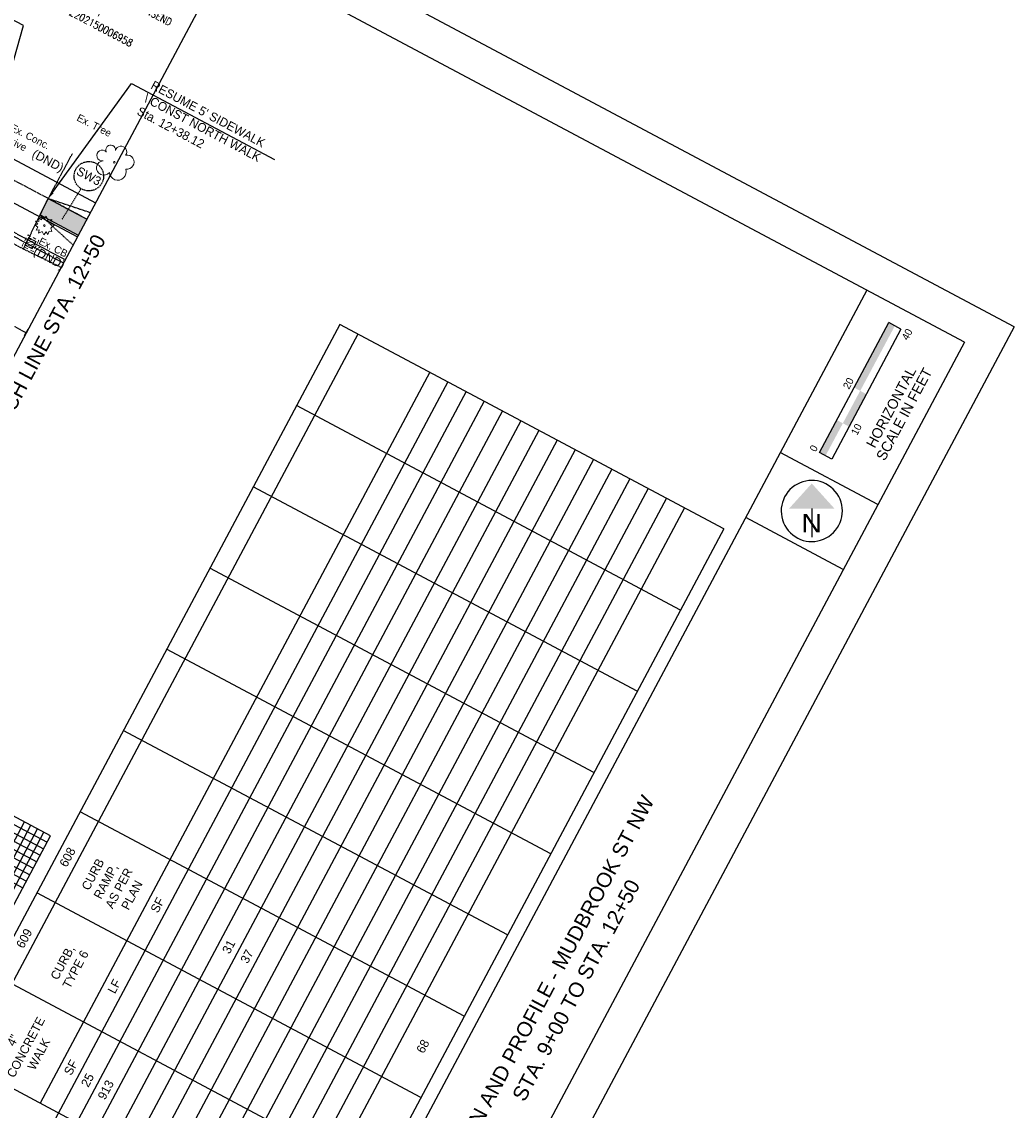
# Model space of a CAD drawing. Header units: feet. Extents: x 2246960 to 2247767, y 438833 to 439541.
# Tile 8 of 9: x 2247497 to 2247767, y 439008 to 439304. Entities that reach past the tile are written whole.
import ezdxf
from ezdxf import colors
from ezdxf.entities.mleader import LeaderData, LeaderLine
from ezdxf.enums import TextEntityAlignment as Align
from ezdxf.math import Vec2, Vec3

# ---------------------------------------------------------------- set-up
doc = ezdxf.new("R2010")
doc.units = ezdxf.units.FT
doc.header["$MEASUREMENT"] = 0
for name, pattern in [('CL', [2, 0.3, -0.15, 1.4, -0.15]), ('DGN Style 3', [0.19312, 0.137943, -0.055177]), ('gasex', [0]), ('OhDOT_USTN1', [0.055, 0.014, -0.041]), ('OhDOT_USTN2', [0.11, 0.069, -0.041]), ('OhDOT_USTN3', [0.22, 0.165, -0.055]), ('OhDOT_USTN5', [0.11, 0.055, -0.055]), ('REDO_Drainage01', [1.6, 0.85, -0.75]), ('rowex', [0]), ('shrublt', [0])]:
    doc.linetypes.add(name, pattern=pattern)
for name, color, linetype in [('1XSURV', 7, 'Continuous'), ('DR_X_Cells', 151, 'OhDOT_USTN2'), ('DR_X_Storm_Sewer', 151, 'OhDOT_USTN5'), ('GE_P_Cells', 1, 'Continuous'), ('GE_P_CL', 7, 'CL'), ('GE_P_CL_Text', 7, 'Continuous'), ('LT_X_Foundation', 7, 'OhDOT_USTN1'), ('PV_P_Construction_Limits', 203, 'DGN Style 3'), ('PV_P_Walk', 231, 'Continuous'), ('PV_X_Driveway', 7, 'OhDOT_USTN5'), ('PV_X_EOP', 7, 'OhDOT_USTN3'), ('PV_X_Text', 7, 'Continuous'), ('RW_X_Fee_RW', 6, 'rowex'), ('SH_Border', 7, 'Continuous'), ('SH_Data', 7, 'Continuous'), ('SH_Text', 7, 'Continuous'), ('TX_P_20', 7, 'Continuous'), ('UT_X_Gas', 2, 'gasex'), ('VG_X_Cells', 3, 'Continuous'), ('VG_X_Shrub_Line_Lt', 3, 'shrublt')]:
    doc.layers.add(name, color=color, linetype=linetype)
doc.layers.add('5PPBLDG-HAT', color=253, linetype='Continuous', transparency=0.7)
doc.layers.add('SH_Minor_Grid_Line', color=252, linetype='Continuous', transparency=0.5)
doc.styles.add('Font 70-Main Title', font='txt', dxfattribs={"width": 1.15, "height": 0.25})
doc.styles.add('Font32', font='simplex.shx', dxfattribs={"width": 0.85})
doc.styles.add('OHDOTSymbols', font='arial.ttf')
doc.styles.add('Slanted-Normal', font='font31.shx', dxfattribs={"height": 0.14})
doc.styles.get("Standard").update_dxf_attribs({"font": 'arial.ttf'})
doc.styles.add('Straight-Normal', font='font30.shx', dxfattribs={"height": 0.14})
doc.styles.add('Straight-Sub Title', font='font30.shx', dxfattribs={"height": 0.17})

# ---------------------------------------------------------------- blocks, each defined once
blk = doc.blocks.new('SHRUB')
at = {"layer": 'VG_X_Cells', "color": 3, "linetype": 'Continuous', "lineweight": 0, "flags": 128}
blk.add_lwpolyline([(-0.004, 0.09), (0.026, 0.127), (0.047, 0.075), (0.101, 0.084), (0.084, 0.033), (0.132, 0.003), (0.089, -0.034), (0.101, -0.079), (0.064, -0.076), (0.047, -0.121), (0.026, -0.087), (-0.008, -0.128), (-0.029, -0.083), (-0.08, -0.105), (-0.071, -0.058), (-0.111, -0.062), (-0.088, -0.022), (-0.126, 0.006), (-0.089, 0.019), (-0.119, 0.059), (-0.073, 0.054), (-0.074, 0.106), (-0.037, 0.077), (-0.026, 0.127), (-0.004, 0.09)], dxfattribs=at)
at = {"layer": 'VG_X_Cells', "color": 3, "linetype": 'Continuous', "lineweight": 0}
blk.add_circle((0, 0), 0.0115, dxfattribs=at)
blk = doc.blocks.new('TREE')
at = {"layer": 'VG_X_Cells', "color": 3, "linetype": 'Continuous', "lineweight": 0}
blk.add_circle((0, 0), 0.012, dxfattribs=at)
for centre, radius, start, end in [((-0.165, 0.093), 0.0735, 39.0625, 279.5412), ((-0.049, 0.168), 0.0658, 354.0047, 205.9741), ((0.091, 0.141), 0.0776, 323.83, 165.0376), ((-0.143, -0.077), 0.0987, 96.1722, 320.5737), ((0.173, 0.002), 0.0957, 259.1453, 101.4596), ((0.047, -0.13), 0.114, 184.9476, 19.4572)]:
    blk.add_arc(centre, radius, start, end, dxfattribs=at)
blk = doc.blocks.new('CB22B-X')
at = {"layer": 'Defpoints', "color": 20, "linetype": 'REDO_Drainage01', "lineweight": 0}
blk.add_lwpolyline([(-1, 1), (1, 1), (1, -1), (-1, -1), (-1, 1)], close=True, dxfattribs=at)
at = {"layer": 'DR_X_Cells', "color": 151, "linetype": 'Continuous', "lineweight": 0}
for p, q in [((-1.15, -0.61), (0.61, 1.15)), ((-1.15, 0.52), (-0.52, 1.15)), ((-0.55, -1.15), (1.15, 0.55)), ((0.58, -1.15), (1.15, -0.58))]:
    blk.add_line(p, q, dxfattribs=at)
at = {"layer": 'DR_X_Cells', "color": 151, "linetype": 'REDO_Drainage01', "lineweight": 0}
blk.add_lwpolyline([(-1.67, 1.67), (1.67, 1.67), (1.67, -1.67), (-1.67, -1.67), (-1.67, 1.67)], close=True, dxfattribs=at)
at = {"layer": 'DR_X_Cells', "color": 151, "linetype": 'Continuous', "lineweight": 0, "flags": 128}
blk.add_lwpolyline([(-1.15, 1.15), (1.15, 1.15), (1.15, -1.15), (-1.15, -1.15), (-1.15, 1.15)], close=True, dxfattribs=at)
blk = doc.blocks.new('NARROW')
at = {"layer": 'SH_Data', "color": 7, "linetype": 'Continuous'}
blk.add_line((0, 0.033), (0, -0.354), dxfattribs=at)
blk.add_arc((0, 0), 0.415, 129.7798, 129.7633, dxfattribs=at)
blk.add_solid([(0, 0.374), (-0.308, 0.033), (0.308, 0.033)], dxfattribs=at)
at = {"layer": 'SH_Data', "color": 7, "linetype": 'Continuous', "style": 'Font 70-Main Title', "width": 1.15}
blk.add_text('N', height=0.25, dxfattribs=at).set_placement((-0.001, -0.166), align=Align.MIDDLE_CENTER)

msp = doc.modelspace()

# ---------------------------------------------------------------- hatches: boundary and pattern name
at = {"layer": '5PPBLDG-HAT'}
h = msp.add_hatch(color=256, dxfattribs=at)
h.dxf.hatch_style = 1
h.paths.add_polyline_path([(2247504.519, 439255.792), (2247502.289, 439251.315), (2247512.655, 439245.794), (2247515.006, 439250.207)])
at = {"layer": 'SH_Data', "linetype": 'Continuous'}
msp.add_hatch(color=7, dxfattribs=at).paths.add_polyline_path([(2247723.313, 439204.419), (2247732.714, 439222.072), (2247734.362, 439221.195), (2247734.377, 439221.187), (2247724.976, 439203.534)])

# ---------------------------------------------------------------- linework, layer by layer
at = {"layer": 'DR_X_Storm_Sewer'}
for p, q in [((2247499.917, 439244.068, 1092.438), (2247509.113, 439239.142, 1092.438)), ((2247499.444, 439243.186, 1092.438), (2247508.643, 439238.26, 1092.438))]:
    msp.add_line(p, q, dxfattribs=at)
at = {"layer": 'DR_X_Storm_Sewer', "elevation": 1093.321}
for points in [[(2247429.804, 439280.798), (2247499.443, 439243.187)], [(2247430.279, 439281.678), (2247499.918, 439244.067)]]:
    msp.add_lwpolyline(points, dxfattribs=at)
at = {"layer": 'GE_P_CL', "color": 1}
for points in [[(2247206.081, 439414.724), (2247515.006, 439250.207)], [(2247189.63, 439383.831), (2247498.554, 439219.315)]]:
    msp.add_lwpolyline(points, dxfattribs=at)
at = {"layer": 'GE_P_CL_Text', "linetype": 'OhDOT_USTN3'}
msp.add_line((2247508.259, 439250.162, 1083.62), (2247513.415, 439258.446, 1083.62), dxfattribs=at)
at = {"layer": 'GE_P_CL_Text'}
msp.add_line((2247498.084, 439218.432, 1083.62), (2247499.024, 439220.198, 1083.62), dxfattribs=at)
at = {"layer": 'GE_P_CL_Text', "linetype": 'OhDOT_USTN3'}
msp.add_circle((2247515.528, 439261.842, 1083.62), 4, dxfattribs=at)
at = {"layer": 'PV_P_Construction_Limits'}
for points in [[(2247504.519, 439255.792), (2247515.945, 439251.971), (2247515.945, 439251.971)], [(2247511.245, 439243.146), (2247502.289, 439251.315)]]:
    msp.add_lwpolyline(points, dxfattribs=at)
at = {"layer": 'PV_P_Walk'}
for p, q in [((2247502.289, 439251.315, 1083.62), (2247504.519, 439255.792, 1083.62)), ((2247504.519, 439255.792), (2247515.006, 439250.207)), ((2247502.289, 439251.315), (2247512.655, 439245.794))]:
    msp.add_line(p, q, dxfattribs=at)
at = {"layer": 'PV_X_Driveway'}
for points, elevation in [([(2247504.009, 439254.842), (2247511.049, 439267.948)], 1092.82), ([(2247497.767, 439242.041), (2247504.009, 439254.842)], 1092.651)]:
    msp.add_lwpolyline(points, dxfattribs=dict(at, elevation=elevation))
at = {"layer": 'PV_X_EOP'}
msp.add_lwpolyline([(2247507.997, 439237.046), (2247497.767, 439242.041), (2247479.91, 439251.484), (2247432.842, 439276.277), (2247394.643, 439295.662), (2247356.732, 439313.216), (2247327.192, 439327.434), (2247327.465, 439328.889)], dxfattribs=at)
at = {"layer": 'RW_X_Fee_RW'}
msp.add_line((2247352.905, 439342.198, 1083.62), (2247517.356, 439254.621, 1083.62), dxfattribs=at)
at = {"layer": 'SH_Border'}
for p, q in [((2247766.788, 439220.921, 1083.62), (2247166.592, 439540.553, 1083.62)), ((2247753.262, 439216.795, 1083.62), (2247170.718, 439527.026, 1083.62)), ((2247726.782, 439230.896, 1083.62), (2247529.363, 438860.187, 1083.62)), ((2247766.788, 439220.921, 1083.62), (2247559.968, 438832.558, 1083.62)), ((2247753.262, 439216.795, 1083.62), (2247555.842, 438846.085, 1083.62)), ((2247729.759, 439172.663, 1083.62), (2247703.28, 439186.764, 1083.62)), ((2247720.358, 439155.01, 1083.62), (2247693.879, 439169.111, 1083.62))]:
    msp.add_line(p, q, dxfattribs=at)
at = {"layer": 'SH_Border', "color": 7, "linetype": 'Continuous', "elevation": 2167.24, "flags": 128}
msp.add_lwpolyline([(2247443.324, 439115.605), (2247553.785, 439323.025)], dxfattribs=at)
at = {"layer": 'SH_Data', "color": 7, "linetype": 'Continuous'}
for p, q in [((2247505.138, 439082.686, 1083.62), (2247081.441, 439308.324, 1083.62)), ((2247583.645, 439221.594, 1083.62), (2247426.641, 438926.777, 1083.62)), ((2247687.938, 439166.053, 1083.62), (2247583.645, 439221.594, 1083.62)), ((2247713.912, 439186.767, 1083.62), (2247732.714, 439222.072, 1083.62)), ((2247736.024, 439220.31, 1083.62), (2247717.222, 439185.004, 1083.62)), ((2247736.024, 439220.31, 1083.62), (2247732.714, 439222.072, 1083.62)), ((2247588.588, 439218.962, 1083.62), (2247482.827, 439020.367, 1083.62)), ((2247608.076, 439208.583, 1083.62), (2247502.316, 439009.989, 1083.62)), ((2247613.019, 439205.951, 1083.62), (2247456.016, 438911.134, 1083.62)), ((2247617.962, 439203.319, 1083.62), (2247460.958, 438908.502, 1083.62)), ((2247622.905, 439200.686, 1083.62), (2247465.901, 438905.869, 1083.62)), ((2247676.187, 439143.987, 1083.62), (2247571.894, 439199.528, 1083.62)), ((2247627.848, 439198.054, 1083.62), (2247470.844, 438903.237, 1083.62)), ((2247632.79, 439195.422, 1083.62), (2247475.787, 438900.605, 1083.62)), ((2247637.733, 439192.79, 1083.62), (2247480.73, 438897.973, 1083.62)), ((2247642.676, 439190.157, 1083.62), (2247485.672, 438895.34, 1083.62)), ((2247647.619, 439187.525, 1083.62), (2247490.615, 438892.708, 1083.62)), ((2247652.562, 439184.893, 1083.62), (2247495.558, 438890.076, 1083.62)), ((2247717.222, 439185.004, 1083.62), (2247713.912, 439186.767, 1083.62)), ((2247657.504, 439182.261, 1083.62), (2247500.501, 438887.444, 1083.62)), ((2247662.447, 439179.628, 1083.62), (2247505.444, 438884.811, 1083.62)), ((2247667.39, 439176.996, 1083.62), (2247510.386, 438882.179, 1083.62)), ((2247664.435, 439121.921, 1083.62), (2247560.143, 439177.462, 1083.62)), ((2247672.333, 439174.364, 1083.62), (2247515.329, 438879.547, 1083.62)), ((2247677.275, 439171.732, 1083.62), (2247520.272, 438876.915, 1083.62)), ((2247687.938, 439166.053, 1083.62), (2247530.934, 438871.236, 1083.62)), ((2247652.684, 439099.855, 1083.62), (2247548.391, 439155.396, 1083.62)), ((2247640.933, 439077.789, 1083.62), (2247536.64, 439133.33, 1083.62)), ((2247629.182, 439055.723, 1083.62), (2247524.889, 439111.264, 1083.62)), ((2247617.431, 439033.657, 1083.62), (2247513.138, 439089.198, 1083.62)), ((2247420.529, 438923.81, 1083.62), (2247505.138, 439082.686, 1083.62)), ((2247605.68, 439011.591, 1083.62), (2247501.387, 439067.132, 1083.62)), ((2247593.928, 438989.525, 1083.62), (2247489.635, 439045.066, 1083.62)), ((2247582.177, 438967.459, 1083.62), (2247477.884, 439023, 1083.62))]:
    msp.add_line(p, q, dxfattribs=at)
for points in [[(2247721.908, 439193.838, 1083.62), (2247726.608, 439202.665, 1083.62), (2247720.26, 439194.716, 1083.62), (2247724.961, 439203.542, 1083.62)], [(2247715.56, 439185.889, 1083.62), (2247720.26, 439194.716, 1083.62), (2247713.912, 439186.767, 1083.62), (2247718.613, 439195.593, 1083.62)]]:
    msp.add_solid(points, dxfattribs=at)
at = {"layer": 'SH_Minor_Grid_Line', "color": 252, "linetype": 'Continuous'}
for p, q in [((2247080.5, 439306.558, 1083.62), (2247504.198, 439080.92, 1083.62)), ((2247078.62, 439303.028, 1083.62), (2247502.318, 439077.39, 1083.62)), ((2247079.56, 439304.793, 1083.62), (2247503.258, 439079.155, 1083.62)), ((2247077.68, 439301.263, 1083.62), (2247501.378, 439075.624, 1083.62)), ((2247075.8, 439297.732, 1083.62), (2247499.497, 439072.094, 1083.62)), ((2247076.74, 439299.497, 1083.62), (2247500.437, 439073.859, 1083.62)), ((2247073.92, 439294.201, 1083.62), (2247497.617, 439068.563, 1083.62)), ((2247074.86, 439295.967, 1083.62), (2247498.557, 439070.329, 1083.62)), ((2247413.439, 438927.586, 1083.62), (2247498.047, 439086.462, 1083.62)), ((2247415.204, 438926.646, 1083.62), (2247499.813, 439085.522, 1083.62)), ((2247416.969, 438925.706, 1083.62), (2247501.578, 439084.581, 1083.62)), ((2247418.735, 438924.766, 1083.62), (2247503.343, 439083.641, 1083.62))]:
    msp.add_line(p, q, dxfattribs=at)
at = {"layer": 'UT_X_Gas'}
msp.add_lwpolyline([(2247203.506, 439409.888), (2247512.431, 439245.372)], dxfattribs=at)

# ---------------------------------------------------------------- block references
at = {"layer": 'GE_P_Cells', "xscale": 20, "yscale": 20, "zscale": 20, "rotation": 359.9987552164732}
msp.add_blockref('NARROW', (2247711.819, 439170.887, 1083.62), dxfattribs=at)
at = {"layer": 'LT_X_Foundation', "rotation": 332.9888311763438}
msp.add_blockref('CB22B-X', (2247499.68, 439243.627, 1092.438), dxfattribs=at)
at = {"layer": 'VG_X_Shrub_Line_Lt', "xscale": 20, "yscale": 20, "zscale": 20}
for name, p in [('TREE', (2247522.438, 439265.628, 1092.141)), ('SHRUB', (2247503.448, 439248.432, 1093.057))]:
    msp.add_blockref(name, p, dxfattribs=at)

# ---------------------------------------------------------------- texts
at = {"layer": '1XSURV', "insert": (2247519.96, 439317.853, 2226.45), "char_height": 2, "width": 177.78055, "attachment_point": 2, "rotation": 332.1688, "style": 'Font32'}
msp.add_mtext('\\pxi-4.34286,l5.34286,t5.34286;P.P.N.^I1609015\\P\\pi0,l0,tz; FREDERICK R. & KYONG Y. TOWNSEND\\P0.46 ACRES\\PLOT #11\\PINSTR. #202202150006958', dxfattribs=at)
at = {"layer": 'GE_P_CL_Text', "char_height": 2.4, "style": 'Slanted-Normal'}
for s, insert, width, attachment_point, rotation in [("RESUME 5' SIDEWALK\\P\\\\ CONST NORTH WALK\\PSta. 12+38.12", (2247533.249, 439287.901, 1083.62), 87.36758, 1, 331.96266), ('SW3', (2247515.528, 439261.842, 1083.62), 57.4825, 5, 331.96266), ('608', (2247509.734, 439076.849, 1083.62), 57.4825, 5, 61.96266), ('CURB\\PRAMP,\\PAS PER\\PPLAN', (2247521.913, 439069.365, 1083.62), 57.4825, 5, 61.96266), ('SF', (2247534.165, 439063.838, 1083.62), 57.4825, 5, 61.96266), ('609', (2247497.982, 439054.783, 1083.62), 57.4825, 5, 61.96266), ('CURB,\\PTYPE 6', (2247510.162, 439047.299, 1083.62), 57.4825, 5, 61.96266), ('31', (2247553.511, 439052.51, 1083.62), 57.4825, 5, 61.96266), ('37', (2247558.454, 439049.878, 1083.62), 57.4825, 5, 61.96266), ('LF', (2247522.414, 439041.772, 1083.62), 57.4825, 5, 61.96266), ('4"\\PCONCRETE\\PWALK', (2247498.411, 439025.233, 1083.62), 57.4825, 5, 61.96266), ('68', (2247606.224, 439025.463, 1083.62), 57.4825, 5, 61.96266), ('SF', (2247510.663, 439019.706, 1083.62), 57.4825, 5, 61.96266), ('25', (2247515.18, 439016.275, 1083.62), 57.4825, 5, 61.96266), ('913', (2247520.123, 439013.642, 1083.62), 57.4825, 5, 61.96266)]:
    msp.add_mtext(s, dxfattribs=dict(at, insert=insert, width=width, attachment_point=attachment_point, rotation=rotation))
at = {"layer": 'PV_X_Text', "char_height": 2, "width": 725.59682, "attachment_point": 1, "rotation": 332.73462, "style": 'Straight-Normal'}
for s, insert in [('Ex. Tree', (2247512.957, 439278.841)), ('Ex. Conc.\\PDrive', (2247494.908, 439276.137, 1087.653)), ('Ex. CB', (2247502.627, 439245.306, 1083.62))]:
    msp.add_mtext(s, dxfattribs=dict(at, insert=insert))
at = {"layer": 'SH_Data', "style": 'Straight-Sub Title'}
for s, p in [('40', (2247738.575, 439218.399, 1083.62)), ('20', (2247722.627, 439205.096, 1083.62)), ('10', (2247724.817, 439192.6, 1083.62)), ('0', (2247713.226, 439187.443, 1083.62))]:
    msp.add_text(s, height=2, rotation=61.96266, dxfattribs=at).set_placement(p, align=Align.CENTER)
at = {"layer": 'SH_Data', "linetype": 'Continuous', "style": 'Straight-Sub Title'}
for s, p in [('HORIZONTAL', (2247733.361, 439199.069, 1083.62)), ('SCALE IN FEET', (2247736.891, 439197.189, 1083.62))]:
    msp.add_text(s, height=2.8, rotation=61.96266, dxfattribs=at).set_placement(p, align=Align.MIDDLE_CENTER)
at = {"layer": 'SH_Text', "linetype": 'Continuous', "style": 'OHDOTSymbols'}
msp.add_text('MATCH LINE STA. 12+50', height=4, rotation=61.96266, dxfattribs=at).set_placement((2247504.992, 439215.887, 2167.24), align=Align.CENTER)
for s, p in [('PLAN AND PROFILE - MUDBROOK ST NW', (2247641.389, 439044.233, -1180.087)), ('STA. 9+00 TO STA. 12+50', (2247647.815, 439040.693, 1083.62))]:
    msp.add_text(s, height=4, rotation=61.96266, dxfattribs=at).set_placement(p, align=Align.MIDDLE_CENTER)
at = {"layer": 'TX_P_20', "char_height": 2.4, "width": 87.36758, "attachment_point": 1, "rotation": 331.96266, "style": 'Slanted-Normal'}
for insert in [(2247500.991, 439269.272, 1083.62), (2247501.383, 439242.862, 1083.62)]:
    msp.add_mtext('(DND)', dxfattribs=dict(at, insert=insert))

# ---------------------------------------------------------------- leaders
at = {"layer": 'TX_P_20'}
ml = msp.add_multileader_mtext('Standard', dxfattribs=at)
ml.set_content('', color=256)
ml.set_leader_properties()
ml.build(insert=Vec2(0, 0))
ml.multileader.update_dxf_attribs({"dogleg_length": 2.2, "arrow_head_size": 2, "scale": 20})
ctx = ml.context
ctx.base_point, ctx.scale, ctx.char_height, ctx.arrow_head_size, ctx.landing_gap_size, ctx.plane_origin, ctx.plane_x_axis, ctx.plane_y_axis = Vec3(2247458.959, 439323.418, -1082.916), 20, 2, 2, 1.8, Vec3(2247456.453, 439306.92, -1082.916), Vec3(-0.8826415, 0.4700468), Vec3(-0.4700468, -0.8826415)
notes = []
notes.append((ctx, [(1, (1, 1, 0), (2247497.795, 439302.736, -1082.916), (-0.8826415, 0.4700468), 44, [(0, [(2247487.109, 439265.063, -1082.916)], 0, [])])]))
ctx.mtext.insert, ctx.mtext.text_direction, ctx.mtext.rotation, ctx.mtext.flow_direction = Vec3(2247456.9, 439323.381, -1082.916), Vec3(-0.8826415, 0.4700468), -3.1415927, 5
ml = msp.add_multileader_mtext('Standard', dxfattribs=at)
ml.set_content('', color=256)
ml.set_leader_properties()
ml.build(insert=Vec2(0, 0))
ml.multileader.update_dxf_attribs({"dogleg_length": 2.2, "arrow_head_size": 2, "scale": 20})
ctx = ml.context
ctx.base_point, ctx.scale, ctx.char_height, ctx.arrow_head_size, ctx.landing_gap_size, ctx.plane_origin, ctx.plane_x_axis, ctx.plane_y_axis = Vec3(2247569.1, 439264.69), 20, 2, 2, 1.8, Vec3(2247473.863, 439297.648), Vec3(-0.8826415, 0.4700468), Vec3(-0.4700468, -0.8826415)
ctx.text_align_type = 2
notes.append((ctx, [(0, (1, 1, 0), (2247527.086, 439287.064), (0.8826415, -0.4700468), 44, [(0, [(2247504.519, 439255.792)], 0, [])])]))
ctx.mtext.insert, ctx.mtext.text_direction, ctx.mtext.rotation, ctx.mtext.alignment, ctx.mtext.flow_direction = Vec3(2247567.041, 439264.653), Vec3(-0.8826415, 0.4700468), -3.1415927, 3, 5
for ctx, leaders in notes:
    for number, flags, end, landing, length, lines in leaders:
        leader = LeaderData()
        leader.index, (leader.has_last_leader_line, leader.has_dogleg_vector, leader.attachment_direction) = number, flags
        leader.last_leader_point, leader.dogleg_vector, leader.dogleg_length = Vec3(end), Vec3(landing), length
        for number, points, colour, breaks in lines:
            line = LeaderLine()
            line.index, line.vertices, line.color, line.breaks = number, Vec3.list(points), colors.encode_raw_color(colour), breaks
            leader.lines.append(line)
        ctx.leaders.append(leader)

doc.saveas('drawing.dxf')
